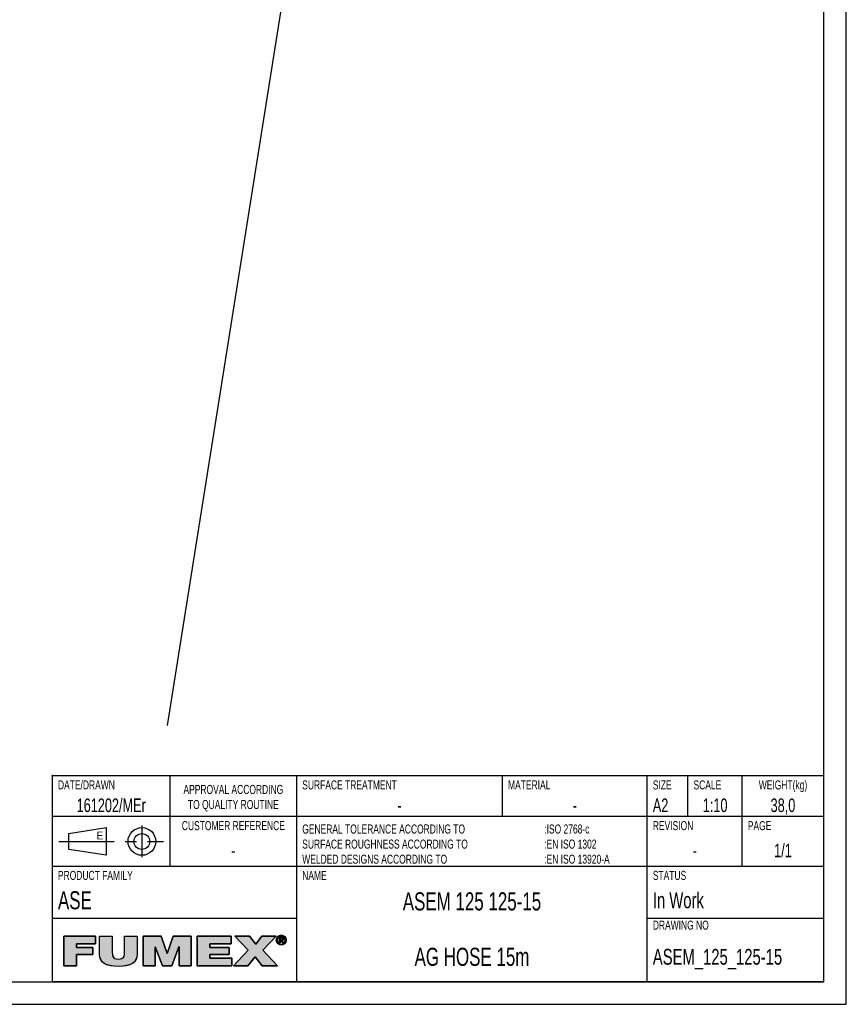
# Model space of a CAD drawing. Extents: x 0 to 594, y 0 to 420.
# Tile 12 of 21: x 411 to 594, y 0 to 218. Entities that reach past the tile are written whole.
import ezdxf

# ---------------------------------------------------------------- set-up
doc = ezdxf.new("R2010")
doc.units = 0
doc.header["$LTSCALE"] = 32.67
doc.linetypes.add('CENTER', pattern=[0.6, 0.375, -0.075, 0.075, -0.075])
doc.layers.get('0').update_dxf_attribs({"linetype": 'CONTINUOUS'})
for name, color, linetype in [('ASEM_125_125-15_DXF_FORMAT', 7, 'CONTINUOUS'), ('ASEM_125_125DXF_CONTINUOUS', 7, 'CONTINUOUS'), ('HOSE_125_125DXF_CONTINUOUS', 7, 'CONTINUOUS')]:
    doc.layers.add(name, color=color, linetype=linetype)
doc.styles.add('TEXTSTYLE_2', font='txt', dxfattribs={"width": 0.7})
doc.styles.add('TEXTSTYLE_3', font='txt')

# ---------------------------------------------------------------- blocks, each defined once
blk = doc.blocks.new('BLOCK_2_BL1', base_point=(445.6, 11.82))
at = {"layer": 'ASEM_125_125-15_DXF_FORMAT', "linetype": 'CONTINUOUS'}
for points in [[(469.09, 15.27), (469.26, 15.26), (469.42, 15.22), (469.57, 15.16), (468.47, 15.08), (468.62, 15.16), (468.77, 15.22), (468.93, 15.26)], [(423.82, 8.53), (421.02, 8.53), (421.02, 15.03), (428.05, 15.03), (428.05, 13.36), (423.82, 13.36), (423.82, 12.55), (427.45, 12.55), (427.45, 11.01), (423.82, 11.01)], [(437.23, 15.03), (437.23, 11.04), (437.19, 10.55), (437.08, 10.11), (436.9, 9.74), (436.65, 9.41), (436.33, 9.12), (435.92, 8.88), (435.41, 8.67), (434.78, 8.52), (434.01, 8.41), (433.09, 8.38), (432.17, 8.42), (431.4, 8.52), (430.77, 8.67), (430.26, 8.88), (429.85, 9.12), (429.52, 9.41), (429.27, 9.74), (429.09, 10.12), (428.98, 10.55), (428.94, 11.04), (428.94, 15.03), (431.74, 15.03), (431.74, 11.49), (431.76, 11.06), (431.81, 10.73), (431.92, 10.48), (432.09, 10.29), (432.33, 10.13), (432.66, 10.03), (433.11, 10), (433.54, 10.03), (433.86, 10.13), (434.1, 10.29), (434.26, 10.49), (434.36, 10.74), (434.42, 11.07), (434.43, 11.49), (434.43, 15.03)], [(441.21, 8.53), (438.56, 8.53), (438.56, 15.03), (442.55, 15.03), (443.84, 11.21), (443.87, 11.21), (445.17, 15.03), (449.15, 15.03), (449.15, 8.53), (446.51, 8.53), (446.51, 12.7), (446.48, 12.7), (444.9, 8.53), (442.81, 8.53), (441.23, 12.7), (441.21, 12.7)], [(458.17, 8.53), (450.5, 8.53), (450.5, 15.03), (458.03, 15.03), (458.03, 13.36), (453.3, 13.36), (453.3, 12.55), (457.6, 12.55), (457.6, 11.01), (453.3, 11.01), (453.3, 10.2), (458.17, 10.2)], [(461.73, 8.53), (458.52, 8.53), (461.81, 11.99), (458.82, 15.03), (462.1, 15.03), (463.48, 13.26), (464.83, 15.03), (467.93, 15.03), (465.02, 11.97), (468.26, 8.53), (464.89, 8.53), (463.34, 10.47)], [(468.45, 14.81), (468.37, 14.71), (468.3, 14.59), (468.26, 14.47), (468.23, 14.34), (468.22, 14.2), (468.01, 14.03), (468, 14.2), (468.01, 14.36), (468.05, 14.52), (468.11, 14.66), (468.19, 14.8), (468.49, 14.86)], [(468.23, 14.06), (468.26, 13.92), (468.3, 13.8), (468.37, 13.68), (468.45, 13.58), (468.29, 13.47), (468.19, 13.59), (468.11, 13.73), (468.05, 13.88), (468.01, 14.03), (468.22, 14.2)], [(468.6, 14.94), (468.49, 14.86), (468.19, 14.8), (468.29, 14.92), (468.71, 15)], [(468.83, 15.05), (468.71, 15), (468.29, 14.92), (468.41, 15.03), (468.96, 15.08)], [(468.49, 13.53), (468.6, 13.45), (468.4, 13.36), (468.29, 13.47), (468.45, 13.58)], [(468.71, 13.38), (468.83, 13.34), (468.54, 13.27), (468.4, 13.36), (468.6, 13.45)], [(469.09, 15.09), (468.96, 15.08), (468.41, 15.03), (468.47, 15.08), (469.57, 15.16), (469.71, 15.08), (469.78, 15.03), (469.89, 14.92), (469.99, 14.8), (470.07, 14.66), (470.13, 14.52), (470.17, 14.36), (470.18, 14.2), (470.17, 14.03), (470.13, 13.88), (470.07, 13.73), (470, 13.59), (469.9, 13.46), (469.78, 13.36), (469.71, 13.31), (469.57, 13.23), (469.42, 13.17), (469.26, 13.13), (468.93, 13.13), (468.77, 13.17), (468.62, 13.23), (468.54, 13.27), (469.09, 13.3), (469.23, 13.31), (469.36, 13.34), (469.48, 13.38), (469.59, 13.45), (469.69, 13.53), (469.73, 13.58), (469.81, 13.68), (469.88, 13.8), (469.92, 13.92), (469.95, 14.06), (469.96, 14.2), (469.95, 14.34), (469.92, 14.47), (469.88, 14.59), (469.81, 14.71), (469.73, 14.81), (469.69, 14.86), (469.59, 14.94), (469.48, 15), (469.35, 15.05), (469.23, 15.08)], [(468.87, 14.65), (468.68, 13.57), (468.68, 14.81), (469.15, 14.81), (469.15, 14.81), (469.26, 14.81), (469.34, 14.79), (469.41, 14.77), (469.46, 14.74), (469.51, 14.7), (469.53, 14.68), (469.54, 14.66), (469.57, 14.6), (469.58, 14.54), (469.59, 14.46), (469.58, 14.39), (469.57, 14.32), (469.54, 14.27), (469.22, 14.28), (469.26, 14.29), (469.29, 14.3), (469.32, 14.31), (469.34, 14.33), (469.36, 14.35), (469.37, 14.37), (469.38, 14.4), (469.39, 14.43), (469.39, 14.47), (469.39, 14.51), (469.38, 14.53), (469.37, 14.56), (469.36, 14.58), (469.34, 14.6), (469.31, 14.62), (469.28, 14.63), (469.25, 14.64), (469.21, 14.65), (469.16, 14.65), (469.12, 14.65), (468.99, 14.65)], [(469.09, 14.27), (469.11, 14.27), (469.17, 14.27), (469.22, 14.28), (469.54, 14.27), (468.87, 14.11), (468.87, 13.57), (468.68, 13.57), (468.87, 14.65), (468.87, 14.46), (468.87, 14.27), (468.98, 14.27)], [(469.27, 14.12), (469.62, 13.57), (469.41, 13.57), (469.08, 14.11), (468.87, 14.11), (469.54, 14.27), (469.5, 14.22), (469.46, 14.19), (469.4, 14.16), (469.34, 14.13)]]:
    blk.add_hatch(color=7, dxfattribs=at).paths.add_polyline_path(points)
at = {"layer": 'ASEM_125_125-15_DXF_FORMAT', "color": 7, "linetype": 'CONTINUOUS'}
for p, q in [((428.05, 15.03), (421.02, 15.03)), ((421.02, 15.03), (421.02, 8.53)), ((428.05, 15.03), (421.02, 15.03)), ((421.02, 15.03), (421.02, 8.53)), ((423.82, 12.55), (423.82, 13.36)), ((423.82, 13.36), (428.05, 13.36)), ((423.82, 12.55), (423.82, 13.36)), ((423.82, 13.36), (428.05, 13.36)), ((428.05, 13.36), (428.05, 15.03)), ((428.05, 13.36), (428.05, 15.03)), ((442.55, 15.03), (438.56, 15.03)), ((438.56, 15.03), (438.56, 8.53)), ((442.55, 15.03), (438.56, 15.03)), ((438.56, 15.03), (438.56, 8.53)), ((443.84, 11.21), (442.55, 15.03)), ((443.84, 11.21), (442.55, 15.03)), ((445.17, 15.03), (443.87, 11.21)), ((445.17, 15.03), (443.87, 11.21)), ((449.15, 15.03), (445.17, 15.03)), ((449.15, 15.03), (445.17, 15.03)), ((449.15, 8.53), (449.15, 15.03)), ((449.15, 8.53), (449.15, 15.03)), ((458.03, 15.03), (450.5, 15.03)), ((450.5, 15.03), (450.5, 8.53)), ((458.03, 15.03), (450.5, 15.03)), ((450.5, 15.03), (450.5, 8.53)), ((453.3, 12.55), (453.3, 13.36)), ((453.3, 13.36), (458.03, 13.36)), ((453.3, 12.55), (453.3, 13.36)), ((453.3, 13.36), (458.03, 13.36)), ((458.03, 13.36), (458.03, 15.03)), ((458.03, 13.36), (458.03, 15.03)), ((462.1, 15.03), (458.82, 15.03)), ((458.82, 15.03), (461.81, 11.99)), ((462.1, 15.03), (458.82, 15.03)), ((458.82, 15.03), (461.81, 11.99)), ((463.48, 13.26), (462.1, 15.03)), ((463.48, 13.26), (462.1, 15.03)), ((464.83, 15.03), (463.48, 13.26)), ((464.83, 15.03), (463.48, 13.26)), ((467.93, 15.03), (464.83, 15.03)), ((467.93, 15.03), (464.83, 15.03)), ((465.02, 11.97), (467.93, 15.03)), ((465.02, 11.97), (467.93, 15.03)), ((427.45, 12.55), (423.82, 12.55)), ((427.45, 12.55), (423.82, 12.55)), ((423.82, 8.53), (423.82, 11.01)), ((423.82, 11.01), (427.45, 11.01)), ((423.82, 8.53), (423.82, 11.01)), ((423.82, 11.01), (427.45, 11.01)), ((427.45, 11.01), (427.45, 12.55)), ((427.45, 11.01), (427.45, 12.55)), ((441.21, 8.53), (441.21, 12.7)), ((441.21, 12.7), (441.23, 12.7)), ((441.21, 8.53), (441.21, 12.7)), ((441.21, 12.7), (441.23, 12.7)), ((441.23, 12.7), (442.81, 8.53)), ((441.23, 12.7), (442.81, 8.53)), ((443.87, 11.21), (443.84, 11.21)), ((443.87, 11.21), (443.84, 11.21)), ((444.9, 8.53), (446.48, 12.7)), ((444.9, 8.53), (446.48, 12.7)), ((446.48, 12.7), (446.51, 12.7)), ((446.48, 12.7), (446.51, 12.7)), ((446.51, 12.7), (446.51, 8.53)), ((446.51, 12.7), (446.51, 8.53)), ((457.6, 12.55), (453.3, 12.55)), ((457.6, 12.55), (453.3, 12.55)), ((453.3, 10.2), (453.3, 11.01)), ((453.3, 11.01), (457.6, 11.01)), ((453.3, 10.2), (453.3, 11.01)), ((453.3, 11.01), (457.6, 11.01)), ((457.6, 11.01), (457.6, 12.55)), ((457.6, 11.01), (457.6, 12.55)), ((461.81, 11.99), (458.52, 8.53)), ((461.81, 11.99), (458.52, 8.53)), ((468.26, 8.53), (465.02, 11.97)), ((468.26, 8.53), (465.02, 11.97)), ((458.17, 10.2), (453.3, 10.2)), ((458.17, 10.2), (453.3, 10.2)), ((458.17, 8.53), (458.17, 10.2)), ((458.17, 8.53), (458.17, 10.2)), ((461.73, 8.53), (463.34, 10.47)), ((461.73, 8.53), (463.34, 10.47)), ((463.34, 10.47), (464.89, 8.53)), ((463.34, 10.47), (464.89, 8.53)), ((421.02, 8.53), (423.82, 8.53)), ((421.02, 8.53), (423.82, 8.53)), ((438.56, 8.53), (441.21, 8.53)), ((438.56, 8.53), (441.21, 8.53)), ((442.81, 8.53), (444.9, 8.53)), ((442.81, 8.53), (444.9, 8.53)), ((446.51, 8.53), (449.15, 8.53)), ((446.51, 8.53), (449.15, 8.53)), ((450.5, 8.53), (458.17, 8.53)), ((450.5, 8.53), (458.17, 8.53)), ((458.52, 8.53), (461.73, 8.53)), ((458.52, 8.53), (461.73, 8.53)), ((464.89, 8.53), (468.26, 8.53)), ((464.89, 8.53), (468.26, 8.53))]:
    blk.add_line(p, q, dxfattribs=at)
for points in [[(469.09, 15.27), (469.26, 15.26), (469.42, 15.22), (469.57, 15.16), (468.47, 15.08), (468.62, 15.16), (468.77, 15.22), (468.93, 15.26), (469.09, 15.27)], [(423.82, 8.53), (421.02, 8.53), (421.02, 15.03), (428.05, 15.03), (428.05, 13.36), (423.82, 13.36), (423.82, 12.55), (427.45, 12.55), (427.45, 11.01), (423.82, 11.01), (423.82, 8.53)], [(437.23, 15.03), (437.23, 11.04), (437.19, 10.55), (437.08, 10.11), (436.9, 9.74), (436.65, 9.41), (436.33, 9.12), (435.92, 8.88), (435.41, 8.67), (434.78, 8.52), (434.01, 8.41), (433.09, 8.38), (432.17, 8.42), (431.4, 8.52), (430.77, 8.67), (430.26, 8.88), (429.85, 9.12), (429.52, 9.41), (429.27, 9.74), (429.09, 10.12), (428.98, 10.55), (428.94, 11.04), (428.94, 15.03), (431.74, 15.03), (431.74, 11.49), (431.76, 11.06), (431.81, 10.73), (431.92, 10.48), (432.09, 10.29), (432.33, 10.13), (432.66, 10.03), (433.11, 10), (433.54, 10.03), (433.86, 10.13), (434.1, 10.29), (434.26, 10.49), (434.36, 10.74), (434.42, 11.07), (434.43, 11.49), (434.43, 15.03), (437.23, 15.03)], [(441.21, 8.53), (438.56, 8.53), (438.56, 15.03), (442.55, 15.03), (443.84, 11.21), (443.87, 11.21), (445.17, 15.03), (449.15, 15.03), (449.15, 8.53), (446.51, 8.53), (446.51, 12.7), (446.48, 12.7), (444.9, 8.53), (442.81, 8.53), (441.23, 12.7), (441.21, 12.7), (441.21, 8.53)], [(458.17, 8.53), (450.5, 8.53), (450.5, 15.03), (458.03, 15.03), (458.03, 13.36), (453.3, 13.36), (453.3, 12.55), (457.6, 12.55), (457.6, 11.01), (453.3, 11.01), (453.3, 10.2), (458.17, 10.2), (458.17, 8.53)], [(461.73, 8.53), (458.52, 8.53), (461.81, 11.99), (458.82, 15.03), (462.1, 15.03), (463.48, 13.26), (464.83, 15.03), (467.93, 15.03), (465.02, 11.97), (468.26, 8.53), (464.89, 8.53), (463.34, 10.47), (461.73, 8.53)], [(468.45, 14.81), (468.37, 14.71), (468.3, 14.59), (468.26, 14.47), (468.23, 14.34), (468.22, 14.2), (468.01, 14.03), (468, 14.2), (468.01, 14.36), (468.05, 14.52), (468.11, 14.66), (468.19, 14.8), (468.49, 14.86), (468.45, 14.81)], [(468.23, 14.06), (468.26, 13.92), (468.3, 13.8), (468.37, 13.68), (468.45, 13.58), (468.29, 13.47), (468.19, 13.59), (468.11, 13.73), (468.05, 13.88), (468.01, 14.03), (468.22, 14.2), (468.23, 14.06)], [(468.6, 14.94), (468.49, 14.86), (468.19, 14.8), (468.29, 14.92), (468.71, 15), (468.6, 14.94)], [(468.83, 15.05), (468.71, 15), (468.29, 14.92), (468.41, 15.03), (468.96, 15.08), (468.83, 15.05)], [(468.49, 13.53), (468.6, 13.45), (468.4, 13.36), (468.29, 13.47), (468.45, 13.58), (468.49, 13.53)], [(468.71, 13.38), (468.83, 13.34), (468.54, 13.27), (468.4, 13.36), (468.6, 13.45), (468.71, 13.38)], [(469.09, 15.09), (468.96, 15.08), (468.41, 15.03), (468.47, 15.08), (469.57, 15.16), (469.71, 15.08), (469.78, 15.03), (469.89, 14.92), (469.99, 14.8), (470.07, 14.66), (470.13, 14.52), (470.17, 14.36), (470.18, 14.2), (470.17, 14.03), (470.13, 13.88), (470.07, 13.73), (470, 13.59), (469.9, 13.46), (469.78, 13.36), (469.71, 13.31), (469.57, 13.23), (469.42, 13.17), (469.26, 13.13), (468.93, 13.13), (468.77, 13.17), (468.62, 13.23), (468.54, 13.27), (469.09, 13.3), (469.23, 13.31), (469.36, 13.34), (469.48, 13.38), (469.59, 13.45), (469.69, 13.53), (469.73, 13.58), (469.81, 13.68), (469.88, 13.8), (469.92, 13.92), (469.95, 14.06), (469.96, 14.2), (469.95, 14.34), (469.92, 14.47), (469.88, 14.59), (469.81, 14.71), (469.73, 14.81), (469.69, 14.86), (469.59, 14.94), (469.48, 15), (469.35, 15.05), (469.23, 15.08), (469.09, 15.09)], [(468.87, 14.65), (468.68, 13.57), (468.68, 14.81), (469.15, 14.81), (469.15, 14.81), (469.26, 14.81), (469.34, 14.79), (469.41, 14.77), (469.46, 14.74), (469.51, 14.7), (469.53, 14.68), (469.54, 14.66), (469.57, 14.6), (469.58, 14.54), (469.59, 14.46), (469.58, 14.39), (469.57, 14.32), (469.54, 14.27), (469.22, 14.28), (469.26, 14.29), (469.29, 14.3), (469.32, 14.31), (469.34, 14.33), (469.36, 14.35), (469.37, 14.37), (469.38, 14.4), (469.39, 14.43), (469.39, 14.47), (469.39, 14.51), (469.38, 14.53), (469.37, 14.56), (469.36, 14.58), (469.34, 14.6), (469.31, 14.62), (469.28, 14.63), (469.25, 14.64), (469.21, 14.65), (469.16, 14.65), (469.12, 14.65), (468.99, 14.65), (468.87, 14.65)], [(469.09, 14.27), (469.11, 14.27), (469.17, 14.27), (469.22, 14.28), (469.54, 14.27), (468.87, 14.11), (468.87, 13.57), (468.68, 13.57), (468.87, 14.65), (468.87, 14.46), (468.87, 14.27), (468.98, 14.27), (469.09, 14.27)], [(469.27, 14.12), (469.62, 13.57), (469.41, 13.57), (469.08, 14.11), (468.87, 14.11), (469.54, 14.27), (469.5, 14.22), (469.46, 14.19), (469.4, 14.16), (469.34, 14.13), (469.27, 14.12)]]:
    blk.add_lwpolyline(points, dxfattribs=at)
for points, knots in [([(469.09, 13.12), (469.68, 13.12), (470.18, 13.57), (470.18, 14.2), (470.18, 14.81), (469.68, 15.27), (469.09, 15.27), (468.5, 15.27), (468, 14.81), (468, 14.2), (468, 13.57), (468.5, 13.12), (469.09, 13.12)], [0, 0, 0, 0, 1, 1, 1, 2, 2, 2, 3, 3, 3, 4, 4, 4, 4]), ([(469.09, 13.12), (469.68, 13.12), (470.18, 13.57), (470.18, 14.2), (470.18, 14.81), (469.68, 15.27), (469.09, 15.27), (468.5, 15.27), (468, 14.81), (468, 14.2), (468, 13.57), (468.5, 13.12), (469.09, 13.12)], [0, 0, 0, 0, 1, 1, 1, 2, 2, 2, 3, 3, 3, 4, 4, 4, 4]), ([(437.23, 15.03), (437.23, 15.03), (434.43, 15.03), (434.43, 15.03), (434.43, 15.03), (434.43, 11.49), (434.43, 11.49), (434.43, 10.83), (434.43, 10), (433.11, 10), (431.74, 10), (431.74, 10.83), (431.74, 11.49), (431.74, 11.49), (431.74, 15.03), (431.74, 15.03), (431.74, 15.03), (428.94, 15.03), (428.94, 15.03), (428.94, 15.03), (428.94, 11.04), (428.94, 11.04), (428.94, 9.24), (430.32, 8.38), (433.09, 8.38), (435.87, 8.38), (437.23, 9.24), (437.23, 11.04), (437.23, 11.04), (437.23, 15.03), (437.23, 15.03)], [0, 0, 0, 0, 1, 1, 1, 2, 2, 2, 3, 3, 3, 4, 4, 4, 5, 5, 5, 6, 6, 6, 7, 7, 7, 8, 8, 8, 9, 9, 9, 10, 10, 10, 10]), ([(437.23, 15.03), (437.23, 15.03), (434.43, 15.03), (434.43, 15.03), (434.43, 15.03), (434.43, 11.49), (434.43, 11.49), (434.43, 10.83), (434.43, 10), (433.11, 10), (431.74, 10), (431.74, 10.83), (431.74, 11.49), (431.74, 11.49), (431.74, 15.03), (431.74, 15.03), (431.74, 15.03), (428.94, 15.03), (428.94, 15.03), (428.94, 15.03), (428.94, 11.04), (428.94, 11.04), (428.94, 9.24), (430.32, 8.38), (433.09, 8.38), (435.87, 8.38), (437.23, 9.24), (437.23, 11.04), (437.23, 11.04), (437.23, 15.03), (437.23, 15.03)], [0, 0, 0, 0, 1, 1, 1, 2, 2, 2, 3, 3, 3, 4, 4, 4, 5, 5, 5, 6, 6, 6, 7, 7, 7, 8, 8, 8, 9, 9, 9, 10, 10, 10, 10]), ([(468.22, 14.2), (468.22, 14.71), (468.6, 15.09), (469.09, 15.09), (469.58, 15.09), (469.96, 14.71), (469.96, 14.2), (469.96, 13.68), (469.58, 13.3), (469.09, 13.3), (468.6, 13.3), (468.22, 13.68), (468.22, 14.2)], [0, 0, 0, 0, 1, 1, 1, 2, 2, 2, 3, 3, 3, 4, 4, 4, 4]), ([(468.22, 14.2), (468.22, 14.71), (468.6, 15.09), (469.09, 15.09), (469.58, 15.09), (469.96, 14.71), (469.96, 14.2), (469.96, 13.68), (469.58, 13.3), (469.09, 13.3), (468.6, 13.3), (468.22, 13.68), (468.22, 14.2)], [0, 0, 0, 0, 1, 1, 1, 2, 2, 2, 3, 3, 3, 4, 4, 4, 4]), ([(468.87, 14.11), (468.87, 14.11), (469.08, 14.11), (469.08, 14.11), (469.08, 14.11), (469.41, 13.57), (469.41, 13.57), (469.41, 13.57), (469.62, 13.57), (469.62, 13.57), (469.62, 13.57), (469.27, 14.12), (469.27, 14.12), (469.45, 14.14), (469.59, 14.24), (469.59, 14.46), (469.59, 14.71), (469.44, 14.81), (469.15, 14.81), (469.15, 14.81), (468.68, 14.81), (468.68, 14.81), (468.68, 14.81), (468.68, 13.57), (468.68, 13.57), (468.68, 13.57), (468.87, 13.57), (468.87, 13.57), (468.87, 13.57), (468.87, 14.11), (468.87, 14.11)], [0, 0, 0, 0, 1, 1, 1, 2, 2, 2, 3, 3, 3, 4, 4, 4, 5, 5, 5, 6, 6, 6, 7, 7, 7, 8, 8, 8, 9, 9, 9, 10, 10, 10, 10]), ([(468.87, 14.11), (468.87, 14.11), (469.08, 14.11), (469.08, 14.11), (469.08, 14.11), (469.41, 13.57), (469.41, 13.57), (469.41, 13.57), (469.62, 13.57), (469.62, 13.57), (469.62, 13.57), (469.27, 14.12), (469.27, 14.12), (469.45, 14.14), (469.59, 14.24), (469.59, 14.46), (469.59, 14.71), (469.44, 14.81), (469.15, 14.81), (469.15, 14.81), (468.68, 14.81), (468.68, 14.81), (468.68, 14.81), (468.68, 13.57), (468.68, 13.57), (468.68, 13.57), (468.87, 13.57), (468.87, 13.57), (468.87, 13.57), (468.87, 14.11), (468.87, 14.11)], [0, 0, 0, 0, 1, 1, 1, 2, 2, 2, 3, 3, 3, 4, 4, 4, 5, 5, 5, 6, 6, 6, 7, 7, 7, 8, 8, 8, 9, 9, 9, 10, 10, 10, 10]), ([(468.87, 14.27), (468.87, 14.27), (468.87, 14.65), (468.87, 14.65), (468.87, 14.65), (469.12, 14.65), (469.12, 14.65), (469.25, 14.65), (469.39, 14.63), (469.39, 14.47), (469.39, 14.28), (469.25, 14.27), (469.09, 14.27), (469.09, 14.27), (468.87, 14.27), (468.87, 14.27)], [0, 0, 0, 0, 1, 1, 1, 2, 2, 2, 3, 3, 3, 4, 4, 4, 5, 5, 5, 5]), ([(468.87, 14.27), (468.87, 14.27), (468.87, 14.65), (468.87, 14.65), (468.87, 14.65), (469.12, 14.65), (469.12, 14.65), (469.25, 14.65), (469.39, 14.63), (469.39, 14.47), (469.39, 14.28), (469.25, 14.27), (469.09, 14.27), (469.09, 14.27), (468.87, 14.27), (468.87, 14.27)], [0, 0, 0, 0, 1, 1, 1, 2, 2, 2, 3, 3, 3, 4, 4, 4, 5, 5, 5, 5])]:
    blk.add_open_spline(points, degree=3, knots=knots, dxfattribs=at)
for points in [[(469.09, 13.3), (468.54, 13.27), (468.96, 13.31), (468.83, 13.34)], [(469.09, 13.12), (468.93, 13.13), (469.26, 13.13)]]:
    blk.add_solid(points, dxfattribs=at)
blk = doc.blocks.new('VYPLACERING_BL2', base_point=(431.5, 36))
at = {"layer": 'ASEM_125_125DXF_CONTINUOUS', "color": 7, "linetype": 'CENTER'}
for p, q in [((438.28125, 39.5), (438.28125, 32.5)), ((419.90625, 36), (443.09375, 36))]:
    blk.add_line(p, q, dxfattribs=at)
at = {"layer": 'ASEM_125_125DXF_CONTINUOUS', "color": 7, "linetype": 'CONTINUOUS'}
for p, q in [((422.09375, 37.75), (430.40625, 39.0625)), ((422.09375, 34.25), (422.09375, 37.75)), ((430.40625, 39.0625), (430.40625, 32.9375)), ((430.40625, 32.9375), (422.09375, 34.25))]:
    blk.add_line(p, q, dxfattribs=at)
for radius in [3.0625, 1.75]:
    blk.add_circle((438.28125, 36), radius, dxfattribs=at)

msp = doc.modelspace()

# ---------------------------------------------------------------- linework, layer by layer
at = {"layer": 'ASEM_125_125-15_DXF_FORMAT', "color": 7, "linetype": 'CONTINUOUS'}
for p, q in [((594, 0), (594, 420)), ((589, 5), (589, 415)), ((418.65639, 50.34378), (418.34389, 50.65628)), ((418.65639, 50.65628), (418.34389, 50.34378)), ((589, 50.5), (418.5, 50.5)), ((418.5, 5), (418.5, 50.5)), ((444.5, 30.5), (444.5, 50.5)), ((472.5, 5), (472.5, 50.5)), ((518, 41.5), (518, 50.5)), ((550, 5), (550, 50.5)), ((559, 41.5), (559, 50.5)), ((571, 30.5), (571, 50.5)), ((589, 5), (589, 50.5)), ((589, 41.5), (418.5, 41.5)), ((589, 30.5), (418.5, 30.5)), ((472.5, 19), (418.5, 19)), ((589, 19), (550, 19)), ((25, 5), (589, 5)), ((589, 5), (418.5, 5)), ((0, 0), (594, 0))]:
    msp.add_line(p, q, dxfattribs=at)
at = {"layer": 'HOSE_125_125DXF_CONTINUOUS', "color": 4, "linetype": 'CONTINUOUS'}
msp.add_line((482.7006, 306.43566), (443.87919, 61.60655), dxfattribs=at)

# ---------------------------------------------------------------- block references
at = {"layer": 'ASEM_125_125-15_DXF_FORMAT', "color": 2, "linetype": 'CONTINUOUS'}
msp.add_blockref('BLOCK_2_BL1', (445.59793, 11.82346), dxfattribs=at)
at = {"layer": 'ASEM_125_125DXF_CONTINUOUS', "color": 7, "linetype": 'CONTINUOUS'}
msp.add_blockref('VYPLACERING_BL2', (431.5, 36), dxfattribs=at)

# ---------------------------------------------------------------- texts
at = {"color": 7, "linetype": 'CONTINUOUS'}
for s, insert, char_height, width, attachment_point, style in [('DATE/DRAWN', (419.725, 49.5), 2, 14, 1, 'TEXTSTYLE_2'), ('APPROVAL ACCORDING\\PTO QUALITY ROUTINE', (458.5, 48.5), 2, 25.2, 2, 'TEXTSTYLE_2'), ('SURFACE TREATMENT', (473.725, 49.5), 2, 23.8, 1, 'TEXTSTYLE_2'), ('MATERIAL', (519.225, 49.5), 2, 11.2, 1, 'TEXTSTYLE_2'), ('SIZE ', (551.225, 49.5), 2, 7, 1, 'TEXTSTYLE_2'), ('SCALE', (560.225, 49.5), 2, 7, 1, 'TEXTSTYLE_2'), ('WEIGHT(kg)', (580, 49.5), 2, 14, 2, 'TEXTSTYLE_2'), ('161202/MEr', (431.5, 45.5), 3, 21, 2, 'TEXTSTYLE_2'), ('-', (495.25, 45.5), 3, 2.1, 2, 'TEXTSTYLE_2'), ('-', (534, 45.5), 3, 2.1, 2, 'TEXTSTYLE_2'), ('A2 ', (551.225, 45.5), 3, 6.3, 1, 'TEXTSTYLE_2'), ('1:10', (565, 45.5), 3, 8.4, 2, 'TEXTSTYLE_2'), ('38,0', (580, 45.5), 3, 8.4, 2, 'TEXTSTYLE_2'), ('CUSTOMER REFERENCE', (458.5, 40.5), 2, 25.2, 2, 'TEXTSTYLE_2'), ('REVISION', (551.225, 40.5), 2, 11.2, 1, 'TEXTSTYLE_2'), ('PAGE', (572.225, 40.5), 2, 5.6, 1, 'TEXTSTYLE_2'), ('E', (428.21875, 38.1875), 1.75, 1.75, 1, 'TEXTSTYLE_3')]:
    msp.add_mtext(s, dxfattribs=dict(at, insert=insert, char_height=char_height, width=width, attachment_point=attachment_point, style=style))
at = {"layer": 'ASEM_125_125-15_DXF_FORMAT', "color": 7, "linetype": 'CONTINUOUS', "style": 'TEXTSTYLE_2'}
for s, insert, char_height, width, attachment_point in [('GENERAL TOLERANCE ACCORDING TO\\PSURFACE ROUGHNESS ACCORDING TO\\PWELDED DESIGNS ACCORDING TO\\P ', (473.725, 39.75), 2, 42, 1), (':ISO 2768-c\\P:EN ISO 1302\\P:EN ISO 13920-A', (527.225, 39.75), 2, 21, 1), ('1/1', (580, 35.5), 3, 6.3, 2), ('-', (458.5, 35.5), 3, 2.1, 2), ('- ', (560.5, 35.5), 3, 4.2, 2), ('PRODUCT FAMILY', (419.725, 29.5), 2, 19.6, 1), ('NAME ', (473.725, 29.5), 2, 7, 1), ('STATUS ', (551.225, 29.5), 2, 9.8, 1), ('ASE', (419.725, 25), 4, 8.4, 1), ('ASEM 125 125-15', (511.25, 24.75), 4, 42, 2), ('In Work  ', (551.225, 24.75), 3.5, 22.05, 1), ('DRAWING NO', (551.225, 18.5), 2, 14, 1), ('AG HOSE 15m', (511.25, 12.5), 4, 30.8, 2), ('ASEM_125_125-15', (551.225, 12.25), 3.5, 36.75, 1)]:
    msp.add_mtext(s, dxfattribs=dict(at, insert=insert, char_height=char_height, width=width, attachment_point=attachment_point))

doc.saveas('drawing.dxf')
